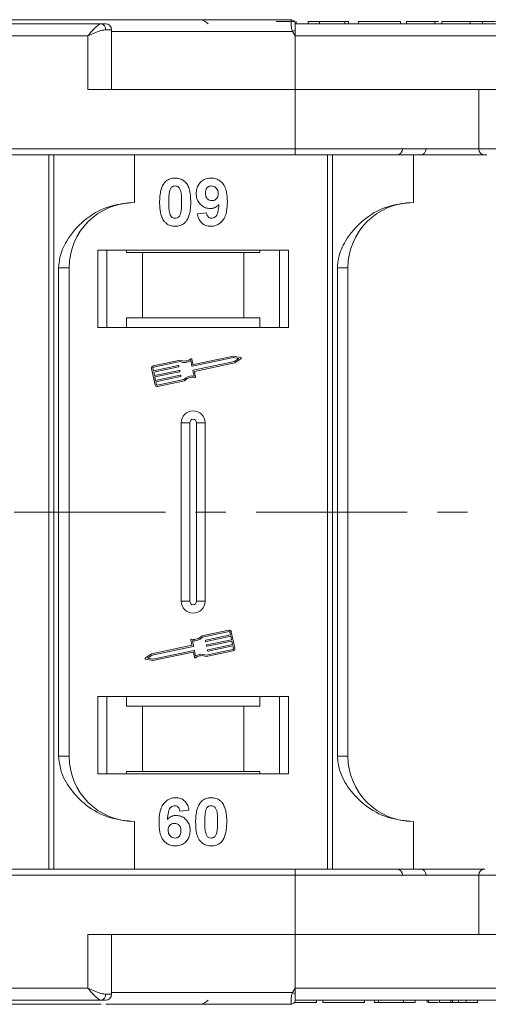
# Model space of a CAD drawing. Header units: millimetres. Extents: x 1675 to 3137, y 343 to 1376.
# Tile 8 of 84: x 2291 to 2330, y 606 to 688. Entities that reach past the tile are written whole.
import ezdxf

# ---------------------------------------------------------------- set-up
doc = ezdxf.new("R2010")
doc.units = ezdxf.units.MM
doc.linetypes.add('CENTERX2', pattern=[20.32, 12.7, -2.54, 2.54, -2.54])

msp = doc.modelspace()

# ---------------------------------------------------------------- linework, layer by layer
at = {"color": 7, "linetype": 'Continuous', "lineweight": 15}
for p, q in [((2313.533, 688.286), (2313.533, 688.286)), ((2313.844, 688.096), (2313.844, 688.136)), ((2313.953, 687.936), (2313.953, 688.136)), ((2314.979, 687.936), (2314.979, 688.136)), ((2314.979, 688.136), (2315.94, 688.136)), ((2315.94, 688.136), (2315.94, 687.936)), ((2315.94, 688.136), (2318.056, 688.136)), ((2318.056, 688.136), (2318.056, 687.936)), ((2318.056, 688.136), (2318.376, 688.136)), ((2318.376, 688.136), (2318.376, 687.936)), ((2319.209, 687.936), (2319.209, 688.136)), ((2319.209, 688.136), (2322.735, 688.136)), ((2322.735, 688.136), (2322.735, 687.936)), ((2323.248, 688.136), (2323.248, 687.936)), ((2325.627, 687.936), (2325.627, 688.136)), ((2325.913, 688.136), (2325.627, 688.136)), ((2326.203, 687.936), (2326.203, 688.136)), ((2328.582, 687.936), (2328.582, 688.136)), ((2329.636, 687.936), (2329.636, 688.136)), ((2297.572, 687.936), (2246.883, 687.936)), ((2298.454, 687.436), (2297.945, 687.436)), ((2298.454, 682.436), (2298.454, 687.436)), ((2313.649, 687.286), (2298.454, 687.286)), ((2313.883, 686.936), (2313.649, 687.286)), ((2326.203, 687.936), (2313.883, 687.936)), ((2364.572, 687.936), (2313.883, 687.936)), ((2329.985, 687.936), (2327.165, 687.936)), ((2246.883, 686.936), (2296.454, 686.936)), ((2296.454, 686.936), (2296.454, 682.436)), ((2313.883, 682.436), (2313.883, 686.936)), ((2313.883, 686.936), (2363.454, 686.936)), ((2296.454, 682.436), (2313.883, 682.436)), ((2331.311, 682.436), (2313.883, 682.436)), ((2313.883, 682.436), (2313.883, 677.436)), ((2329.311, 682.436), (2329.311, 677.436)), ((2313.883, 677.436), (2264.311, 677.436)), ((2313.883, 677.436), (2313.883, 676.936)), ((2329.311, 677.436), (2313.883, 677.436)), ((2331.311, 677.436), (2329.311, 677.436)), ((2264.311, 676.936), (2313.883, 676.936)), ((2293.171, 676.936), (2293.171, 616.936)), ((2293.59, 616.936), (2293.59, 676.936)), ((2300.383, 672.936), (2300.383, 676.936)), ((2316.6, 676.936), (2316.6, 616.936)), ((2317.019, 616.936), (2317.019, 676.936)), ((2323.812, 672.936), (2323.812, 676.936)), ((2305.671, 671.98), (2306.44, 672.065)), ((2313.312, 668.936), (2297.312, 668.936)), ((2297.312, 668.936), (2297.312, 662.436)), ((2298.062, 662.436), (2298.062, 668.936)), ((2299.698, 668.736), (2299.698, 668.936)), ((2299.698, 668.736), (2301.062, 668.736)), ((2301.062, 668.736), (2301.062, 663.236)), ((2309.562, 668.736), (2301.062, 668.736)), ((2309.562, 663.236), (2309.562, 668.736)), ((2309.562, 668.736), (2310.926, 668.736)), ((2310.926, 668.936), (2310.926, 668.736)), ((2312.562, 668.936), (2312.562, 662.436)), ((2313.312, 662.436), (2313.312, 668.936)), ((2293.997, 667.436), (2293.997, 626.436)), ((2294.883, 667.436), (2293.997, 667.436)), ((2294.883, 626.436), (2294.883, 667.436)), ((2317.427, 667.436), (2317.427, 626.436)), ((2318.312, 667.436), (2317.427, 667.436)), ((2318.312, 626.436), (2318.312, 667.436)), ((2297.312, 662.436), (2313.312, 662.436)), ((2301.062, 663.236), (2299.698, 663.236)), ((2299.698, 663.236), (2299.698, 662.436)), ((2309.562, 663.236), (2301.062, 663.236)), ((2310.926, 663.236), (2309.562, 663.236)), ((2310.926, 662.436), (2310.926, 663.236)), ((2308.7, 660.033), (2305.33, 659.321)), ((2309.301, 659.916), (2308.7, 660.033)), ((2304.23, 659.689), (2301.951, 659.208)), ((2304.218, 659.567), (2301.976, 659.093)), ((2301.979, 658.794), (2304.062, 659.234)), ((2304.096, 659.211), (2304.108, 659.153)), ((2305.204, 659.205), (2305.111, 659.649)), ((2305.295, 659.344), (2305.207, 659.76)), ((2308.701, 659.914), (2305.239, 659.182)), ((2305.312, 658.838), (2308.773, 659.569)), ((2305.422, 658.741), (2308.821, 659.459)), ((2309.143, 659.827), (2308.701, 659.914)), ((2308.773, 659.569), (2309.143, 659.827)), ((2308.821, 659.459), (2309.323, 659.81)), ((2301.816, 658.999), (2302.107, 657.62)), ((2301.93, 659.023), (2301.979, 658.794)), ((2304.086, 659.119), (2302.003, 658.679)), ((2302.003, 658.679), (2302.064, 658.391)), ((2302.064, 658.391), (2304.147, 658.831)), ((2304.171, 658.716), (2302.088, 658.276)), ((2302.149, 657.989), (2304.231, 658.429)), ((2304.256, 658.314), (2302.173, 657.874)), ((2304.181, 658.809), (2304.193, 658.751)), ((2304.266, 658.407), (2304.278, 658.349)), ((2305.383, 658.359), (2305.289, 658.803)), ((2305.516, 658.296), (2305.422, 658.741)), ((2302.088, 658.276), (2302.149, 657.989)), ((2302.173, 657.874), (2302.222, 657.645)), ((2302.291, 657.599), (2304.534, 658.073)), ((2302.316, 657.484), (2304.594, 657.966)), ((2304.312, 654.436), (2304.312, 639.436)), ((2304.312, 654.436), (2305.027, 654.436)), ((2305.027, 654.436), (2305.027, 639.436)), ((2305.597, 639.436), (2305.597, 654.436)), ((2306.312, 654.436), (2305.597, 654.436)), ((2306.312, 639.436), (2306.312, 654.436)), ((2305.027, 639.436), (2304.312, 639.436)), ((2306.312, 639.436), (2305.597, 639.436)), ((2308.308, 637.003), (2306.03, 636.522)), ((2308.333, 636.888), (2306.09, 636.414)), ((2308.451, 636.613), (2308.402, 636.843)), ((2308.809, 635.488), (2308.517, 636.867)), ((2305.108, 636.191), (2305.202, 635.746)), ((2305.241, 636.129), (2305.335, 635.685)), ((2306.358, 636.081), (2306.346, 636.138)), ((2306.368, 636.173), (2308.451, 636.613)), ((2308.475, 636.498), (2306.393, 636.058)), ((2306.453, 635.771), (2308.536, 636.211)), ((2308.56, 636.096), (2306.478, 635.656)), ((2308.536, 636.211), (2308.475, 636.498)), ((2308.621, 635.809), (2308.56, 636.096)), ((2305.202, 635.746), (2301.803, 635.028)), ((2305.312, 635.65), (2301.851, 634.918)), ((2301.924, 634.574), (2305.385, 635.305)), ((2301.924, 634.454), (2305.294, 635.166)), ((2305.329, 635.143), (2305.417, 634.727)), ((2305.42, 635.282), (2305.513, 634.838)), ((2306.394, 634.798), (2308.673, 635.279)), ((2306.406, 634.92), (2308.648, 635.394)), ((2306.443, 635.679), (2306.431, 635.736)), ((2306.528, 635.276), (2306.516, 635.334)), ((2306.538, 635.369), (2308.621, 635.809)), ((2308.645, 635.694), (2306.563, 635.254)), ((2308.694, 635.464), (2308.645, 635.694)), ((2301.803, 635.028), (2301.301, 634.677)), ((2301.323, 634.572), (2301.924, 634.454)), ((2301.851, 634.918), (2301.481, 634.66)), ((2301.481, 634.66), (2301.924, 634.574)), ((2313.312, 631.436), (2297.312, 631.436)), ((2297.312, 631.436), (2297.312, 624.936)), ((2298.062, 624.936), (2298.062, 631.436)), ((2299.698, 631.436), (2299.698, 630.636)), ((2310.926, 630.636), (2310.926, 631.436)), ((2312.562, 631.436), (2312.562, 624.936)), ((2313.312, 624.936), (2313.312, 631.436)), ((2299.698, 630.636), (2301.062, 630.636)), ((2301.062, 630.636), (2301.062, 625.136)), ((2301.062, 630.636), (2309.562, 630.636)), ((2309.562, 625.136), (2309.562, 630.636)), ((2309.562, 630.636), (2310.926, 630.636)), ((2293.997, 626.436), (2294.883, 626.436)), ((2317.427, 626.436), (2318.312, 626.436)), ((2297.312, 624.936), (2313.312, 624.936)), ((2301.062, 625.136), (2299.698, 625.136)), ((2299.698, 624.936), (2299.698, 625.136)), ((2301.062, 625.136), (2309.562, 625.136)), ((2310.926, 625.136), (2309.562, 625.136)), ((2310.926, 625.136), (2310.926, 624.936)), ((2304.953, 621.892), (2304.184, 621.808)), ((2300.383, 620.936), (2300.383, 616.936)), ((2323.812, 620.936), (2323.812, 616.936)), ((2313.883, 616.936), (2264.311, 616.936)), ((2264.311, 616.436), (2313.883, 616.436)), ((2313.883, 616.436), (2313.883, 616.936)), ((2313.883, 616.436), (2313.883, 611.436)), ((2313.883, 616.436), (2329.311, 616.436)), ((2329.311, 616.436), (2329.311, 611.436)), ((2329.311, 616.436), (2331.311, 616.436)), ((2313.883, 611.436), (2296.454, 611.436)), ((2296.454, 611.436), (2296.454, 606.936)), ((2298.454, 606.436), (2298.454, 611.436)), ((2313.883, 606.936), (2313.883, 611.436)), ((2313.883, 611.436), (2331.311, 611.436)), ((2296.454, 606.936), (2246.883, 606.936)), ((2297.945, 606.436), (2298.454, 606.436)), ((2298.454, 606.586), (2313.649, 606.586)), ((2313.649, 606.586), (2313.883, 606.936)), ((2363.454, 606.936), (2313.883, 606.936)), ((2246.883, 605.936), (2297.572, 605.936)), ((2313.533, 605.586), (2313.533, 605.586)), ((2313.883, 605.938), (2313.883, 605.936)), ((2313.883, 605.936), (2338.511, 605.936)), ((2313.883, 605.936), (2364.572, 605.936)), ((2315.684, 605.936), (2315.684, 605.736)), ((2316.197, 605.736), (2316.197, 605.936)), ((2316.197, 605.736), (2319.722, 605.736)), ((2319.722, 605.936), (2319.722, 605.736)), ((2320.556, 605.936), (2320.556, 605.736)), ((2320.556, 605.736), (2320.876, 605.736)), ((2320.876, 605.936), (2320.876, 605.736)), ((2320.876, 605.736), (2322.992, 605.736)), ((2322.992, 605.736), (2322.992, 605.936)), ((2322.992, 605.736), (2323.953, 605.736)), ((2323.953, 605.936), (2323.953, 605.736)), ((2324.979, 605.936), (2324.979, 605.736)), ((2325.088, 605.936), (2325.088, 605.736)), ((2326.011, 605.936), (2326.011, 605.736)), ((2326.972, 605.736), (2326.011, 605.736)), ((2326.972, 605.936), (2326.972, 605.736)), ((2327.103, 605.936), (2327.103, 605.736)), ((2327.518, 605.736), (2327.723, 605.736)), ((2327.617, 605.936), (2327.617, 605.736)), ((2328.254, 605.936), (2328.254, 605.736)), ((2328.254, 605.736), (2329.216, 605.736)), ((2329.216, 605.936), (2329.216, 605.736))]:
    msp.add_line(p, q, dxfattribs=at)
at = {"color": 1, "linetype": 'CENTERX2', "lineweight": 13}
msp.add_line((2973.536, 646.936), (2135.453, 646.936), dxfattribs=at)
at = {"color": 7, "linetype": 'Continuous', "lineweight": 15, "flags": 128}
msp.add_lwpolyline([(2313.883, 687.936), (2313.883, 687.936)], dxfattribs=at)
at = {"color": 7, "linetype": 'Continuous', "lineweight": 15}
for centre, radius, start, end in [((2305.812, 687.286), 1, 40.5416, 90), ((2313.533, 687.936), 0.35, 0.00057, 90.00191), ((2297.498, 687.492), 0.451, 352.91869, 80.47981), ((2297.954, 687.436), 0.5, 0, 90), ((2349.427, 620.359), 75.89, 117.92809, 118.12821), ((2322.4, 677.436), 0.5, 270, 0), ((2324.384, 677.436), 0.5, 270, 0), ((2329.811, 677.436), 0.5, 180, 270), ((2300.383, 667.436), 5.5, 90, 180), ((2323.812, 667.436), 5.5, 90, 180), ((2301.988, 659.036), 0.176, 101.9297, 191.9297), ((2304.068, 659.205), 0.0294, 11.9297, 101.9297), ((2304.08, 659.147), 0.0294, 281.9297, 11.9297), ((2304.583, 660.487), 0.99, 248.37041, 302.16635), ((2304.583, 660.487), 0.873, 246.11204, 307.44471), ((2305.15, 659.748), 0.0587, 11.9297, 127.44471), ((2305.233, 659.211), 0.0294, 191.9297, 281.9297), ((2305.324, 659.35), 0.0294, 191.9297, 281.9297), ((2309.29, 659.858), 0.0587, 304.95116, 78.90824), ((2301.988, 659.036), 0.0587, 101.9297, 191.9297), ((2304.153, 658.803), 0.0294, 11.9297, 101.9297), ((2304.165, 658.745), 0.0294, 281.9297, 11.9297), ((2304.238, 658.4), 0.0294, 11.9297, 101.9297), ((2304.25, 658.343), 0.0294, 281.9297, 11.9297), ((2305.24, 657.379), 0.99, 81.69305, 135.48899), ((2305.318, 658.809), 0.0294, 101.9297, 191.9297), ((2305.459, 658.284), 0.0587, 256.41469, 11.9297), ((2302.279, 657.657), 0.176, 191.9297, 281.9297), ((2302.279, 657.657), 0.0587, 191.9297, 281.9297), ((2305.24, 657.379), 0.873, 76.41469, 137.74736), ((2305.312, 654.436), 1, 0, 180), ((2305.312, 654.436), 0.285, 0, 180), ((2305.312, 639.436), 1, 180, 0), ((2305.312, 639.436), 0.285, 180, 0), ((2308.345, 636.831), 0.176, 11.9297, 101.9297), ((2308.345, 636.831), 0.0587, 11.9297, 101.9297), ((2305.165, 636.203), 0.0587, 76.41469, 191.9297), ((2305.384, 637.108), 0.873, 256.41469, 317.74736), ((2305.384, 637.108), 0.99, 261.69305, 315.48899), ((2306.374, 636.144), 0.0294, 101.9297, 191.9297), ((2306.386, 636.087), 0.0294, 191.9297, 281.9297), ((2305.3, 635.137), 0.0294, 11.9297, 101.9297), ((2305.306, 635.678), 0.0294, 281.9297, 11.9297), ((2305.391, 635.276), 0.0294, 11.9297, 101.9297), ((2306.459, 635.742), 0.0294, 101.9297, 191.9297), ((2306.471, 635.685), 0.0294, 191.9297, 281.9297), ((2306.544, 635.34), 0.0294, 101.9297, 191.9297), ((2306.556, 635.282), 0.0294, 191.9297, 281.9297), ((2308.636, 635.452), 0.0587, 281.9297, 11.9297), ((2308.636, 635.452), 0.176, 281.9297, 11.9297), ((2301.335, 634.629), 0.0587, 124.95116, 258.90824), ((2305.474, 634.74), 0.0587, 191.9297, 307.44471), ((2306.041, 634), 0.873, 66.11204, 127.44471), ((2306.041, 634), 0.99, 68.37041, 122.16635), ((2300.383, 626.436), 5.5, 180, 270), ((2323.812, 626.436), 5.5, 180, 270), ((2322.4, 616.436), 0.5, 0, 90), ((2324.384, 616.436), 0.5, 0, 90), ((2329.811, 616.436), 0.5, 90, 180), ((2297.498, 606.381), 0.451, 279.5202, 7.08135), ((2297.954, 606.436), 0.5, 270, 0), ((2349.427, 673.513), 75.89, 241.87179, 242.07191), ((2305.812, 606.586), 1, 270, 319.04573), ((2313.533, 605.936), 0.35, 269.99809, 359.99965)]:
    msp.add_arc(centre, radius, start, end, dxfattribs=at)
for points, knots in [([(2313.533, 688.286), (2312.22, 688.286), (2309.554, 688.286), (2305.565, 688.286), (2301.921, 688.286), (2298.686, 688.286), (2295.86, 688.286), (2293.199, 688.286), (2289.92, 688.286), (2287.132, 688.286), (2284.93, 688.286), (2283.459, 688.286), (2282.293, 688.286), (2281.522, 688.286), (2281.429, 688.286), (2281.383, 688.286)], [0, 0, 0, 0, 0.077724, 0.157824, 0.240135, 0.304454, 0.368763, 0.43443, 0.500087, 0.631237, 0.695556, 0.759865, 0.842185, 0.922283, 1, 1, 1, 1]), ([(2313.844, 688.136), (2313.79, 688.136), (2313.682, 688.136), (2313.378, 688.136), (2312.913, 688.136), (2312.526, 688.136), (2312.292, 688.136)], [0, 0, 0, 0, 0.20646, 0.413515, 0.645211, 1, 1, 1, 1]), ([(2313.649, 687.286), (2313.632, 687.343), (2313.595, 687.466), (2313.565, 687.652), (2313.546, 687.834), (2313.535, 688.017), (2313.532, 688.163), (2313.532, 688.266), (2313.532, 688.279), (2313.533, 688.286)], [0, 0, 0, 0, 0.1117977, 0.2443303, 0.368648, 0.5004012, 0.6872226, 0.8279677, 1, 1, 1, 1]), ([(2325.627, 688.136), (2325.493, 688.136), (2325.09, 688.136), (2324.429, 688.136), (2323.808, 688.136), (2323.383, 688.136), (2323.257, 688.136), (2323.25, 688.136), (2323.248, 688.136)], [0, 0, 0, 0, 0.102171, 0.30922, 0.51365, 0.692275, 0.932413, 1, 1, 1, 1]), ([(2328.582, 688.136), (2328.448, 688.136), (2328.044, 688.136), (2327.39, 688.136), (2326.772, 688.136), (2326.344, 688.136), (2326.213, 688.136), (2326.205, 688.136), (2326.203, 688.136)], [0, 0, 0, 0, 0.101398, 0.306996, 0.506144, 0.685262, 0.924557, 1, 1, 1, 1]), ([(2329.636, 688.136), (2329.574, 688.136), (2329.449, 688.136), (2329.265, 688.136), (2329.09, 688.136), (2328.922, 688.136), (2328.753, 688.136), (2328.639, 688.136), (2328.582, 688.136)], [0, 0, 0, 0, 0.185429, 0.37219, 0.527708, 0.683877, 0.841678, 1, 1, 1, 1]), ([(2330.723, 688.136), (2330.663, 688.136), (2330.543, 688.136), (2330.226, 688.136), (2329.906, 688.136), (2329.664, 688.136), (2329.636, 688.136)], [0, 0, 0, 0, 0.250896, 0.502166, 0.940512, 1, 1, 1, 1]), ([(2296.454, 686.936), (2296.56, 687.059), (2296.772, 687.304), (2297.081, 687.634), (2297.361, 687.884), (2297.504, 687.92), (2297.572, 687.936)], [0, 0, 0, 0, 0.251131, 0.501805, 0.765641, 1, 1, 1, 1]), ([(2297.945, 687.436), (2297.85, 687.426), (2297.641, 687.405), (2297.142, 687.233), (2296.724, 687.053), (2296.454, 686.936)], [0, 0, 0, 0, 0.227063, 0.501587, 1, 1, 1, 1]), ([(2313.883, 687.936), (2313.883, 687.925), (2313.883, 687.903), (2313.883, 687.731), (2313.882, 687.546), (2313.883, 687.43), (2313.883, 687.411)], [0, 0, 0, 0, 0.313357, 0.626713, 0.94007, 1, 1, 1, 1]), ([(2313.883, 676.936), (2315.224, 676.936), (2317.948, 676.936), (2322.035, 676.936), (2325.758, 676.936), (2328.418, 676.936), (2329.675, 676.936), (2329.979, 676.936)], [0, 0, 0, 0, 0.239024, 0.485461, 0.738838, 0.936896, 1, 1, 1, 1]), ([(2302.887, 674.581), (2302.932, 674.632), (2303.022, 674.733), (2303.191, 674.849), (2303.379, 674.932), (2303.549, 674.97), (2303.69, 674.985), (2303.763, 674.987), (2303.799, 674.988)], [0, 0, 0, 0, 0.193776, 0.3936, 0.587864, 0.788908, 0.894169, 1, 1, 1, 1]), ([(2303.799, 674.988), (2303.934, 674.977), (2304.206, 674.957), (2304.559, 674.758), (2304.83, 674.465), (2305.082, 673.865), (2305.096, 673.342), (2305.107, 672.956)], [0, 0, 0, 0, 0.147566, 0.296688, 0.431278, 0.580404, 1, 1, 1, 1]), ([(2305.568, 673.683), (2305.576, 673.818), (2305.592, 674.088), (2305.759, 674.467), (2306.039, 674.763), (2306.41, 674.958), (2306.684, 674.977), (2306.826, 674.988)], [0, 0, 0, 0, 0.197927, 0.397728, 0.597413, 0.790584, 1, 1, 1, 1]), ([(2306.826, 674.988), (2306.962, 674.977), (2307.233, 674.956), (2307.594, 674.753), (2307.885, 674.448), (2308.125, 673.913), (2308.18, 673.404), (2308.183, 673.049), (2308.184, 672.99)], [0, 0, 0, 0, 0.148288, 0.297745, 0.443713, 0.607791, 0.934708, 1, 1, 1, 1]), ([(2302.492, 672.964), (2302.494, 673.097), (2302.499, 673.4), (2302.571, 673.929), (2302.711, 674.352), (2302.87, 674.559), (2302.887, 674.581)], [0, 0, 0, 0, 0.2367308, 0.5375555, 0.9496679, 1, 1, 1, 1]), ([(2303.346, 673.928), (2303.37, 673.998), (2303.408, 674.11), (2303.516, 674.235), (2303.64, 674.302), (2303.739, 674.318), (2303.793, 674.321), (2303.799, 674.321)], [0, 0, 0, 0, 0.334804, 0.542561, 0.750382, 0.970721, 1, 1, 1, 1]), ([(2303.799, 674.321), (2303.856, 674.315), (2303.958, 674.306), (2304.09, 674.229), (2304.203, 674.081), (2304.299, 673.807), (2304.333, 673.414), (2304.336, 673.115), (2304.338, 672.964)], [0, 0, 0, 0, 0.104614, 0.188814, 0.273512, 0.444127, 0.719481, 1, 1, 1, 1]), ([(2306.338, 673.722), (2306.342, 673.809), (2306.348, 673.947), (2306.423, 674.126), (2306.532, 674.234), (2306.675, 674.308), (2306.782, 674.316), (2306.842, 674.321)], [0, 0, 0, 0, 0.29132, 0.465539, 0.641632, 0.798664, 1, 1, 1, 1]), ([(2306.842, 674.321), (2306.909, 674.314), (2307.047, 674.299), (2307.221, 674.183), (2307.349, 674.025), (2307.406, 673.842), (2307.412, 673.721), (2307.415, 673.665)], [0, 0, 0, 0, 0.207955, 0.420406, 0.62732, 0.827707, 1, 1, 1, 1]), ([(2303.261, 672.964), (2303.261, 673.03), (2303.262, 673.164), (2303.268, 673.344), (2303.278, 673.505), (2303.292, 673.647), (2303.311, 673.789), (2303.335, 673.882), (2303.346, 673.928)], [0, 0, 0, 0, 0.205942, 0.411959, 0.558149, 0.704502, 0.851801, 1, 1, 1, 1]), ([(2306.75, 672.424), (2306.615, 672.436), (2306.343, 672.461), (2305.992, 672.677), (2305.724, 672.983), (2305.586, 673.337), (2305.574, 673.579), (2305.568, 673.683)], [0, 0, 0, 0, 0.210189, 0.421773, 0.623603, 0.837034, 1, 1, 1, 1]), ([(2306.88, 673.09), (2306.813, 673.096), (2306.687, 673.107), (2306.523, 673.201), (2306.412, 673.332), (2306.347, 673.513), (2306.341, 673.644), (2306.338, 673.722)], [0, 0, 0, 0, 0.213937, 0.398075, 0.583091, 0.751666, 1, 1, 1, 1]), ([(2307.415, 673.665), (2307.41, 673.586), (2307.402, 673.453), (2307.316, 673.284), (2307.196, 673.175), (2307.046, 673.101), (2306.936, 673.094), (2306.88, 673.09)], [0, 0, 0, 0, 0.267394, 0.447214, 0.627122, 0.813065, 1, 1, 1, 1]), ([(2300.383, 672.936), (2299.623, 672.86), (2298.102, 672.707), (2296.081, 671.517), (2294.749, 669.967), (2294.088, 668.523), (2294.022, 667.73), (2293.997, 667.436)], [0, 0, 0, 0, 0.249096, 0.498243, 0.745205, 0.90541, 1, 1, 1, 1]), ([(2302.884, 671.347), (2302.845, 671.402), (2302.765, 671.511), (2302.657, 671.748), (2302.567, 672.056), (2302.517, 672.393), (2302.495, 672.697), (2302.493, 672.875), (2302.492, 672.964)], [0, 0, 0, 0, 0.118441, 0.239346, 0.459593, 0.684925, 0.84224, 1, 1, 1, 1]), ([(2303.799, 671.603), (2303.731, 671.611), (2303.621, 671.624), (2303.493, 671.712), (2303.388, 671.865), (2303.296, 672.14), (2303.267, 672.529), (2303.263, 672.818), (2303.261, 672.964)], [0, 0, 0, 0, 0.12537, 0.20229, 0.279179, 0.464758, 0.730582, 1, 1, 1, 1]), ([(2304.338, 672.964), (2304.337, 672.897), (2304.336, 672.764), (2304.33, 672.583), (2304.32, 672.421), (2304.306, 672.279), (2304.288, 672.136), (2304.264, 672.042), (2304.252, 671.996)], [0, 0, 0, 0, 0.20527, 0.410616, 0.55715, 0.703844, 0.851471, 1, 1, 1, 1]), ([(2305.107, 672.956), (2305.105, 672.822), (2305.099, 672.519), (2305.029, 672), (2304.89, 671.58), (2304.734, 671.373), (2304.711, 671.343)], [0, 0, 0, 0, 0.237281, 0.538591, 0.932677, 1, 1, 1, 1]), ([(2307.473, 672.758), (2307.427, 672.71), (2307.333, 672.611), (2307.186, 672.522), (2307.06, 672.47), (2306.961, 672.443), (2306.857, 672.427), (2306.786, 672.425), (2306.75, 672.424)], [0, 0, 0, 0, 0.243491, 0.496266, 0.61821, 0.741704, 0.870158, 1, 1, 1, 1]), ([(2308.184, 672.99), (2308.181, 672.857), (2308.172, 672.455), (2308.082, 671.9), (2307.803, 671.391), (2307.457, 671.089), (2307.087, 670.951), (2306.853, 670.94), (2306.769, 670.936)], [0, 0, 0, 0, 0.142337, 0.429127, 0.589943, 0.751205, 0.909895, 1, 1, 1, 1]), ([(2306.867, 671.603), (2306.921, 671.608), (2307.03, 671.619), (2307.181, 671.718), (2307.322, 671.888), (2307.432, 672.25), (2307.456, 672.551), (2307.473, 672.758)], [0, 0, 0, 0, 0.112015, 0.224355, 0.367768, 0.565827, 1, 1, 1, 1]), ([(2323.812, 672.936), (2323.052, 672.86), (2321.532, 672.707), (2319.51, 671.517), (2318.178, 669.967), (2317.518, 668.523), (2317.451, 667.73), (2317.427, 667.436)], [0, 0, 0, 0, 0.249096, 0.498243, 0.745205, 0.90541, 1, 1, 1, 1]), ([(2304.252, 671.996), (2304.229, 671.927), (2304.191, 671.815), (2304.083, 671.69), (2303.961, 671.624), (2303.862, 671.605), (2303.808, 671.603), (2303.799, 671.603)], [0, 0, 0, 0, 0.333678, 0.540413, 0.747264, 0.961209, 1, 1, 1, 1]), ([(2306.769, 670.936), (2306.633, 670.948), (2306.387, 670.968), (2306.074, 671.149), (2305.831, 671.429), (2305.717, 671.727), (2305.681, 671.926), (2305.671, 671.98)], [0, 0, 0, 0, 0.242788, 0.438865, 0.634801, 0.900936, 1, 1, 1, 1]), ([(2306.44, 672.065), (2306.454, 671.985), (2306.474, 671.862), (2306.564, 671.718), (2306.669, 671.64), (2306.776, 671.607), (2306.842, 671.604), (2306.867, 671.603)], [0, 0, 0, 0, 0.344714, 0.529059, 0.714209, 0.892196, 1, 1, 1, 1]), ([(2303.799, 670.936), (2303.732, 670.939), (2303.598, 670.943), (2303.4, 670.987), (2303.209, 671.065), (2303.064, 671.163), (2302.958, 671.261), (2302.909, 671.319), (2302.884, 671.347)], [0, 0, 0, 0, 0.192635, 0.388697, 0.582015, 0.783044, 0.890959, 1, 1, 1, 1]), ([(2304.711, 671.343), (2304.667, 671.292), (2304.577, 671.191), (2304.408, 671.075), (2304.219, 670.992), (2304.05, 670.954), (2303.908, 670.939), (2303.836, 670.937), (2303.799, 670.936)], [0, 0, 0, 0, 0.193769, 0.393564, 0.587886, 0.789131, 0.894283, 1, 1, 1, 1]), ([(2293.997, 626.436), (2294.041, 626.046), (2294.152, 625.047), (2294.975, 623.593), (2296.345, 622.18), (2298.211, 621.143), (2299.661, 621.005), (2300.383, 620.936)], [0, 0, 0, 0, 0.1257134, 0.3212757, 0.5244662, 0.763484, 1, 1, 1, 1]), ([(2317.427, 626.436), (2317.47, 626.046), (2317.581, 625.047), (2318.405, 623.593), (2319.775, 622.18), (2321.64, 621.143), (2323.091, 621.005), (2323.812, 620.936)], [0, 0, 0, 0, 0.125713, 0.321276, 0.524466, 0.763484, 1, 1, 1, 1]), ([(2302.44, 620.883), (2302.443, 621.016), (2302.452, 621.417), (2302.542, 621.973), (2302.821, 622.482), (2303.167, 622.784), (2303.537, 622.922), (2303.771, 622.933), (2303.855, 622.936)], [0, 0, 0, 0, 0.142337, 0.429127, 0.589943, 0.751205, 0.909895, 1, 1, 1, 1]), ([(2303.855, 622.936), (2303.991, 622.926), (2304.237, 622.906), (2304.55, 622.722), (2304.791, 622.446), (2304.907, 622.149), (2304.943, 621.95), (2304.953, 621.892)], [0, 0, 0, 0, 0.242691, 0.439002, 0.635006, 0.895059, 1, 1, 1, 1]), ([(2305.913, 622.53), (2305.957, 622.58), (2306.048, 622.682), (2306.216, 622.798), (2306.405, 622.881), (2306.574, 622.919), (2306.716, 622.934), (2306.788, 622.936), (2306.825, 622.936)], [0, 0, 0, 0, 0.193776, 0.3936, 0.587864, 0.788908, 0.894169, 1, 1, 1, 1]), ([(2306.825, 622.936), (2306.892, 622.934), (2307.026, 622.93), (2307.224, 622.886), (2307.415, 622.808), (2307.56, 622.709), (2307.667, 622.611), (2307.715, 622.554), (2307.74, 622.525)], [0, 0, 0, 0, 0.192627, 0.388684, 0.582013, 0.783201, 0.891038, 1, 1, 1, 1]), ([(2303.757, 622.27), (2303.703, 622.264), (2303.594, 622.253), (2303.442, 622.153), (2303.3, 621.981), (2303.192, 621.619), (2303.168, 621.319), (2303.151, 621.114)], [0, 0, 0, 0, 0.112049, 0.22438, 0.370115, 0.570276, 1, 1, 1, 1]), ([(2304.184, 621.808), (2304.171, 621.886), (2304.152, 622.008), (2304.061, 622.152), (2303.956, 622.233), (2303.848, 622.266), (2303.782, 622.269), (2303.757, 622.27)], [0, 0, 0, 0, 0.33384, 0.524547, 0.716372, 0.891824, 1, 1, 1, 1]), ([(2305.517, 620.917), (2305.519, 621.051), (2305.525, 621.354), (2305.597, 621.881), (2305.738, 622.302), (2305.896, 622.507), (2305.913, 622.53)], [0, 0, 0, 0, 0.237381, 0.538918, 0.949082, 1, 1, 1, 1]), ([(2306.372, 621.877), (2306.396, 621.946), (2306.434, 622.058), (2306.542, 622.184), (2306.666, 622.25), (2306.765, 622.267), (2306.819, 622.269), (2306.825, 622.27)], [0, 0, 0, 0, 0.3348035, 0.5425606, 0.750382, 0.9707212, 1, 1, 1, 1]), ([(2306.825, 622.27), (2306.882, 622.264), (2306.983, 622.254), (2307.112, 622.179), (2307.222, 622.039), (2307.322, 621.767), (2307.358, 621.371), (2307.362, 621.064), (2307.363, 620.909)], [0, 0, 0, 0, 0.105646, 0.186221, 0.267042, 0.431541, 0.712708, 1, 1, 1, 1]), ([(2307.74, 622.525), (2307.779, 622.471), (2307.859, 622.362), (2307.964, 622.13), (2308.054, 621.834), (2308.104, 621.503), (2308.129, 621.193), (2308.131, 621.004), (2308.133, 620.909)], [0, 0, 0, 0, 0.118432, 0.239329, 0.449434, 0.664178, 0.83182, 1, 1, 1, 1]), ([(2303.151, 621.114), (2303.197, 621.162), (2303.292, 621.261), (2303.437, 621.352), (2303.564, 621.402), (2303.663, 621.43), (2303.767, 621.446), (2303.838, 621.448), (2303.874, 621.449)], [0, 0, 0, 0, 0.243654, 0.49576, 0.617892, 0.741503, 0.870025, 1, 1, 1, 1]), ([(2303.874, 621.449), (2304.009, 621.437), (2304.282, 621.412), (2304.63, 621.196), (2304.896, 620.895), (2305.037, 620.542), (2305.05, 620.298), (2305.056, 620.19)], [0, 0, 0, 0, 0.210216, 0.421975, 0.620016, 0.831037, 1, 1, 1, 1]), ([(2306.286, 620.909), (2306.287, 620.976), (2306.288, 621.109), (2306.294, 621.29), (2306.304, 621.452), (2306.318, 621.594), (2306.336, 621.737), (2306.36, 621.83), (2306.372, 621.877)], [0, 0, 0, 0, 0.20527, 0.410616, 0.557148, 0.703844, 0.851475, 1, 1, 1, 1]), ([(2303.798, 618.885), (2303.662, 618.896), (2303.391, 618.917), (2303.031, 619.118), (2302.739, 619.423), (2302.499, 619.959), (2302.444, 620.469), (2302.441, 620.824), (2302.44, 620.883)], [0, 0, 0, 0, 0.148269, 0.297647, 0.442421, 0.607851, 0.935658, 1, 1, 1, 1]), ([(2303.209, 620.207), (2303.214, 620.29), (2303.222, 620.426), (2303.314, 620.595), (2303.436, 620.704), (2303.584, 620.773), (2303.692, 620.779), (2303.744, 620.782)], [0, 0, 0, 0, 0.276721, 0.45687, 0.637007, 0.824068, 1, 1, 1, 1]), ([(2303.744, 620.782), (2303.812, 620.777), (2303.937, 620.767), (2304.097, 620.673), (2304.216, 620.538), (2304.278, 620.353), (2304.284, 620.22), (2304.286, 620.15)], [0, 0, 0, 0, 0.213757, 0.394944, 0.576585, 0.777311, 1, 1, 1, 1]), ([(2306.825, 618.885), (2306.69, 618.895), (2306.418, 618.916), (2306.064, 619.114), (2305.776, 619.428), (2305.543, 620.039), (2305.528, 620.559), (2305.517, 620.917)], [0, 0, 0, 0, 0.147528, 0.296569, 0.43214, 0.608737, 1, 1, 1, 1]), ([(2306.825, 619.552), (2306.757, 619.56), (2306.647, 619.573), (2306.518, 619.659), (2306.415, 619.81), (2306.322, 620.082), (2306.293, 620.471), (2306.288, 620.763), (2306.286, 620.909)], [0, 0, 0, 0, 0.125351, 0.2021974, 0.2791824, 0.4597421, 0.727968, 1, 1, 1, 1]), ([(2307.363, 620.909), (2307.363, 620.842), (2307.362, 620.709), (2307.356, 620.528), (2307.346, 620.367), (2307.332, 620.226), (2307.313, 620.084), (2307.289, 619.991), (2307.278, 619.944)], [0, 0, 0, 0, 0.205942, 0.411959, 0.558149, 0.704502, 0.851801, 1, 1, 1, 1]), ([(2308.133, 620.909), (2308.13, 620.776), (2308.125, 620.472), (2308.055, 619.952), (2307.917, 619.53), (2307.759, 619.321), (2307.737, 619.291)], [0, 0, 0, 0, 0.236629, 0.537361, 0.932986, 1, 1, 1, 1]), ([(2303.782, 619.552), (2303.715, 619.559), (2303.578, 619.573), (2303.402, 619.69), (2303.276, 619.847), (2303.218, 620.03), (2303.212, 620.149), (2303.209, 620.207)], [0, 0, 0, 0, 0.207905, 0.419981, 0.630626, 0.821735, 1, 1, 1, 1]), ([(2304.286, 620.15), (2304.282, 620.065), (2304.276, 619.927), (2304.203, 619.748), (2304.092, 619.639), (2303.948, 619.565), (2303.841, 619.556), (2303.782, 619.552)], [0, 0, 0, 0, 0.2886974, 0.4635526, 0.6399417, 0.8018084, 1, 1, 1, 1]), ([(2305.056, 620.19), (2305.048, 620.055), (2305.032, 619.785), (2304.867, 619.404), (2304.581, 619.104), (2304.208, 618.914), (2303.935, 618.895), (2303.798, 618.885)], [0, 0, 0, 0, 0.197831, 0.3973, 0.59891, 0.798741, 1, 1, 1, 1]), ([(2307.278, 619.944), (2307.254, 619.875), (2307.216, 619.764), (2307.109, 619.638), (2306.987, 619.572), (2306.888, 619.554), (2306.833, 619.552), (2306.825, 619.552)], [0, 0, 0, 0, 0.3336776, 0.5404125, 0.7472639, 0.9612091, 1, 1, 1, 1]), ([(2307.737, 619.291), (2307.692, 619.241), (2307.602, 619.139), (2307.433, 619.024), (2307.245, 618.941), (2307.075, 618.903), (2306.934, 618.888), (2306.861, 618.886), (2306.825, 618.885)], [0, 0, 0, 0, 0.193769, 0.393564, 0.587886, 0.789131, 0.894283, 1, 1, 1, 1]), ([(2329.811, 616.936), (2329.563, 616.936), (2328.36, 616.936), (2325.757, 616.936), (2322.036, 616.936), (2317.948, 616.936), (2315.224, 616.936), (2313.883, 616.936)], [0, 0, 0, 0, 0.052091, 0.252501, 0.508821, 0.75816, 1, 1, 1, 1]), ([(2297.572, 605.936), (2297.504, 605.953), (2297.361, 605.989), (2297.081, 606.239), (2296.772, 606.569), (2296.56, 606.814), (2296.454, 606.936)], [0, 0, 0, 0, 0.23435, 0.498195, 0.748869, 1, 1, 1, 1]), ([(2296.454, 606.936), (2296.724, 606.82), (2297.142, 606.639), (2297.641, 606.468), (2297.85, 606.446), (2297.945, 606.436)], [0, 0, 0, 0, 0.498413, 0.772928, 1, 1, 1, 1]), ([(2313.533, 605.586), (2313.532, 605.594), (2313.532, 605.607), (2313.532, 605.71), (2313.535, 605.856), (2313.546, 606.039), (2313.566, 606.222), (2313.595, 606.409), (2313.632, 606.531), (2313.649, 606.586)], [0, 0, 0, 0, 0.172016, 0.3127556, 0.4995985, 0.630391, 0.7580256, 0.8892284, 1, 1, 1, 1]), ([(2313.883, 606.462), (2313.883, 606.369), (2313.883, 606.184), (2313.883, 606.023), (2313.883, 605.992), (2313.883, 605.983)], [0, 0, 0, 0, 0.412979, 0.825987, 1, 1, 1, 1]), ([(2281.383, 605.586), (2281.429, 605.586), (2281.522, 605.586), (2282.293, 605.586), (2283.459, 605.586), (2284.93, 605.586), (2286.579, 605.586), (2288.517, 605.586), (2291.48, 605.586), (2294.533, 605.586), (2297.012, 605.586), (2297.57, 605.586)], [0, 0, 0, 0, 0.116124, 0.235791, 0.358766, 0.454859, 0.550937, 0.649045, 0.747136, 0.943077, 1, 1, 1, 1]), ([(2297.957, 605.586), (2298.207, 605.586), (2299.386, 605.586), (2301.932, 605.586), (2305.562, 605.586), (2309.555, 605.586), (2312.22, 605.586), (2313.533, 605.586)], [0, 0, 0, 0, 0.053852, 0.25371, 0.509545, 0.758465, 1, 1, 1, 1]), ([(2313.812, 605.736), (2314.042, 605.736), (2314.535, 605.736), (2315.123, 605.736), (2315.549, 605.736), (2315.674, 605.736), (2315.682, 605.736), (2315.684, 605.736)], [0, 0, 0, 0, 0.205316, 0.4404954, 0.6459882, 0.9222464, 1, 1, 1, 1]), ([(2325.088, 605.736), (2325.142, 605.736), (2325.251, 605.736), (2325.532, 605.736), (2325.771, 605.736), (2325.885, 605.736)], [0, 0, 0, 0, 0.340793, 0.682566, 1, 1, 1, 1]), ([(2327.103, 605.736), (2327.084, 605.736), (2327.046, 605.736), (2327.018, 605.736), (2326.998, 605.736), (2326.986, 605.736), (2326.977, 605.736), (2326.974, 605.736), (2326.972, 605.736)], [0, 0, 0, 0, 0.193806, 0.393127, 0.544069, 0.695412, 0.847613, 1, 1, 1, 1]), ([(2327.617, 605.736), (2327.576, 605.736), (2327.492, 605.736), (2327.381, 605.736), (2327.288, 605.736), (2327.216, 605.736), (2327.152, 605.736), (2327.119, 605.736), (2327.103, 605.736)], [0, 0, 0, 0, 0.202387, 0.410907, 0.557829, 0.709472, 0.853224, 1, 1, 1, 1]), ([(2328.254, 605.736), (2328.252, 605.736), (2328.247, 605.736), (2328.198, 605.736), (2328.107, 605.736), (2327.989, 605.736), (2327.823, 605.736), (2327.696, 605.736), (2327.617, 605.736)], [0, 0, 0, 0, 0.292027, 0.504854, 0.613905, 0.723685, 0.829816, 1, 1, 1, 1])]:
    msp.add_open_spline(points, degree=3, knots=knots, dxfattribs=at)
for points in [[(2297.572, 687.936), (2297.682, 687.936), (2297.902, 687.936), (2297.937, 687.936), (2297.954, 687.936)], [(2313.883, 687.411), (2313.883, 687.336), (2313.883, 687.185), (2313.883, 687.019), (2313.883, 686.936)], [(2313.883, 606.936), (2313.883, 606.854), (2313.883, 606.688), (2313.883, 606.537), (2313.883, 606.462)], [(2297.954, 605.936), (2297.937, 605.936), (2297.902, 605.936), (2297.682, 605.936), (2297.572, 605.936)]]:
    msp.add_open_spline(points, degree=3, dxfattribs=at)

doc.saveas('drawing.dxf')
